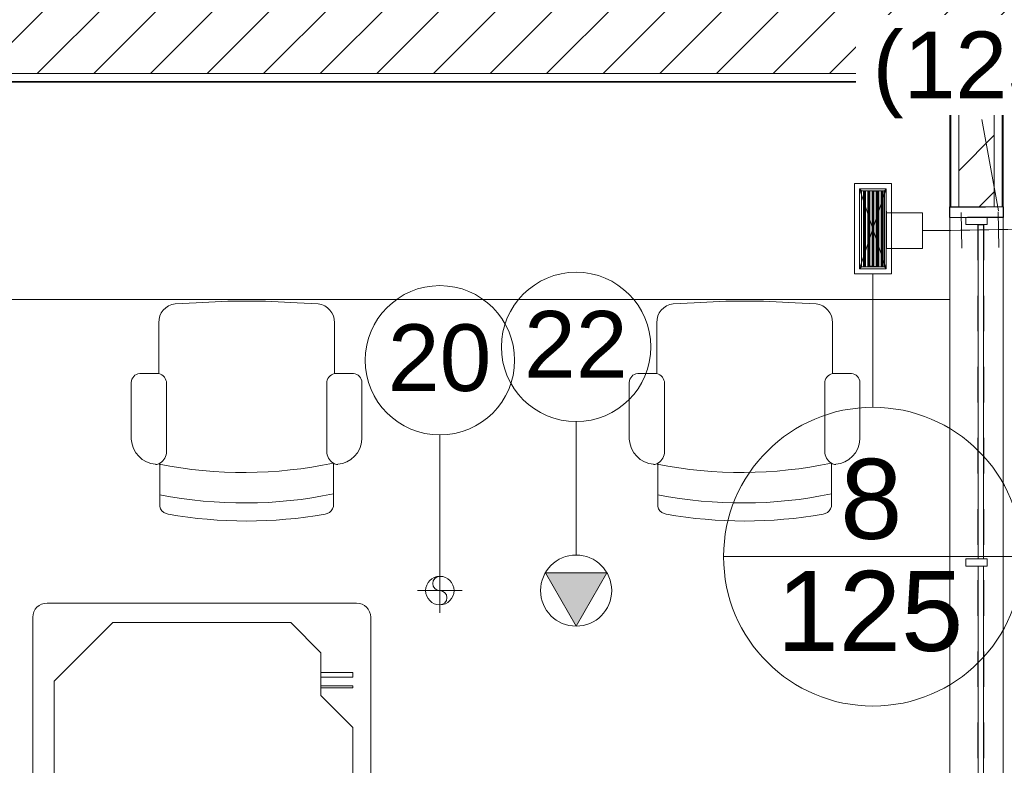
# Model space of a CAD drawing. Header units: metres. Extents: x 2.9 to 42.3, y -72.9 to -49.3.
# Tile 134 of 256: x 7 to 9.8, y -56.8 to -54.7. Entities that reach past the tile are written whole.
import ezdxf

# ---------------------------------------------------------------- set-up
doc = ezdxf.new("R2010")
doc.units = ezdxf.units.M
for name, pattern in [('Oculto 1_5', [0.0022, 0.0015, -0.0007]), ('Traço', [0.006, 0.003, -0.003]), ('Traço_2_', [0.006, 0.003, -0.003])]:
    doc.linetypes.add(name, pattern=pattern)
for name, color, linetype, lineweight in [('A-DETL', 7, 'Oculto 1_5', 18), ('A-FLOR', 7, 'Continuous', 18), ('A-GLAZ', 7, 'Continuous', 18), ('A-WALL', 7, 'Continuous', 18), ('A-WALL-PATT', 7, 'Continuous', 18), ('FLEXIVEIS', 7, 'Continuous', 18), ('G-IMPT', 7, 'Continuous', 18), ('I-FURN', 7, 'Continuous', 18), ('M-EQPM', 7, 'Continuous', 18), ('M-HVAC-DUCT', 7, 'Continuous', 18), ('M-HVAC-DUCT-CNTR', 7, 'Continuous', 18), ('M-MNTG', 7, 'Continuous', 18)]:
    doc.layers.add(name, color=color, linetype=linetype, lineweight=lineweight)
for name, color, linetype, lineweight, true_color in [('A-GLAZ-HDLN', 7, 'Traço', 25, 0x00007f), ('M-HVAC-CDFF-IDEN', 1, 'Continuous', 9, 0xff0000), ('M-HVAC-DUCT-IDEN', 1, 'Continuous', 9, 0xff0000), ('M-MNTG-IDEN', 1, 'Continuous', 9, 0xff0000)]:
    doc.layers.add(name, color=color, linetype=linetype, lineweight=lineweight, true_color=true_color)
doc.styles.add('Arial_1', font='arial.ttf', dxfattribs={"height": 0.1875})
doc.styles.add('Arial_2', font='arial.ttf', dxfattribs={"height": 0.225})
pattern_1 = [(50, (21.555, -62.929), (0.546555, -0.047815), [0.05715, -0.62865]), (355, (21.555, -62.929), (-0.105728, 0.573166), [0.04572, -0.50292]), (100.451, (21.601, -62.933), (0.440828, 0.525349), [0.04857, -0.53427]), (46.184, (21.555, -62.776), (0.813237, -0.12613), [0.08573, -0.94298]), (96.636, (21.623, -62.787), (0.712212, 0.742287), [0.07286, -0.80141]), (351.184, (21.555, -62.776), (0.712217, 0.742274), [0.06858, -0.75438]), (21, (21.631, -62.814), (0.454846, -0.306795), [0.05715, -0.62865]), (326, (21.631, -62.814), (0.185405, 0.55256), [0.04572, -0.50292]), (71.451, (21.669, -62.84), (0.640251, 0.245763), [0.04857, -0.53427]), (37.5, (21.555, -62.929), (0.009261, 0.2536672), [0.02515, -0.47168, 0.02515, -0.48539, -0.50482]), (37.5, (21.555, -62.929), (0.009261, 0.2536672), [-1.007, 0.02515, -0.47968]), (7.5, (21.555, -62.929), (0.200456, 0.300546), [0.02515, -0.26594, 0.02515, -0.46025, -0.1924]), (7.5, (21.555, -62.929), (0.200456, 0.300546), [-0.77648, 0.02515, -0.16726]), (327.5, (21.385, -62.929), (0.4067682, -0.0171882), [0.02515, -0.16535, 0.02515, -0.56921, -0.78867]), (327.5, (21.385, -62.929), (0.4067682, -0.0171882), [-0.78486, 0.02515, -0.76352]), (317.5, (21.309, -62.929), (0.444383, 0.0762794), [0.02515, -0.2225, 0.02515, -0.36957, -0.56007]), (317.5, (21.309, -62.929), (0.444383, 0.0762794), [-0.64237, 0.02515, -0.53492])]
pattern_2 = [(45, (21.555, -62.929), (-0.0795495, 0.0795495), [])]

# ---------------------------------------------------------------- blocks, each defined once
blk = doc.blocks.new('CADEIRA GIRATÓRIA OPERACIONAL COM BRAÇO - High Back Fully Upholstered-1902043-2PAV')
at = {"layer": 'I-FURN', "color": 253, "true_color": 0xaaaaaa}
for p, q in [((-0.2439, 0.4559), (-0.2439, 0.5772)), ((0.2439, 0.5772), (0.2439, 0.4559)), ((-0.2252, 0.2315), (-0.2252, 0.4225)), ((0.2252, 0.2315), (0.2252, 0.4225)), ((-0.3242, 0.2293), (-0.3242, 0.3887)), ((0.3242, 0.3887), (0.3242, 0.2293)), ((-0.2469, 0.2036), (-0.3007, 0.2036)), ((-0.2469, 0.0612), (-0.2469, 0.2036)), ((0.2469, 0.2036), (0.2469, 0.0612)), ((0.3007, 0.2036), (0.2469, 0.2036)), ((-0.1421, 0.0052), (-0.2007, 0.0078)), ((0.2007, 0.0078), (0.1421, 0.0052))]:
    blk.add_line(p, q, dxfattribs=at)
for centre, radius, start, end in [((0, -0.6572), 1.2757, 80.0509, 99.9491), ((-0.2192, 0.5734), 0.0249, 107.2911, 171.2069), ((-0.1985, 0.5252), 0.0773, 106.4694, 111.3458), ((0.1985, 0.5252), 0.0773, 68.6542, 73.5306), ((0.2192, 0.5734), 0.0249, 8.7931, 72.7089), ((0.0063, -0.6682), 1.236, 78.9173, 101.6771), ((0.0083, -0.7541), 1.236, 78.9173, 101.7706), ((-0.2492, 0.3843), 0.0751, 95.2194, 176.6169), ((-0.2543, 0.4408), 0.0184, 55.2455, 95.2194), ((-0.2643, 0.4225), 0.0391, 0, 58.5107), ((0.2643, 0.4225), 0.0391, 121.4893, 180), ((0.2543, 0.4408), 0.0184, 84.7806, 124.7545), ((0.2543, 0.4408), 0.0184, 84.7806, 124.7545), ((0.2492, 0.3843), 0.0751, 3.3831, 84.7806), ((-0.2983, 0.2293), 0.0259, 180, 264.7241), ((-0.2539, 0.2315), 0.0287, 284.0881, 0), ((0.2539, 0.2315), 0.0287, 180, 255.9119), ((0.2983, 0.2293), 0.0259, 275.2759, 0), ((-0.195, 0.0595), 0.052, 178.1312, 263.7247), ((0.195, 0.0595), 0.052, 276.2753, 1.8688), ((0, 1.953), 1.953, 265.8275, 274.1725)]:
    blk.add_arc(centre, radius, start, end, dxfattribs=at)
blk = doc.blocks.new('JANELA1 - Paineis _2x1_ 2 x 1_00-8467731-2PAV')
at = {"layer": 'A-GLAZ', "color": 253, "true_color": 0xaaaaaa}
for p, q in [((-0.97, 0.075), (-1, 0.075)), ((-1, 0.075), (-1, -0.075)), ((-0.97, 0.03), (-0.97, 0.075)), ((-0.97, 0.075), (0.97, 0.075)), ((1, 0.075), (0.97, 0.075)), ((0.97, 0.075), (0.97, 0.03)), ((1, -0.075), (1, 0.075)), ((-0.95, 0.03), (-0.97, 0.03)), ((-0.97, 0.03), (-0.97, -0.03)), ((-0.95, -0.03), (-0.95, 0.03)), ((0.01, 0.03), (-0.01, 0.03)), ((-0.01, 0.03), (-0.01, -0.03)), ((0.01, -0.03), (0.01, 0.03)), ((0.97, 0.03), (0.95, 0.03)), ((0.95, 0.03), (0.95, -0.03)), ((0.97, -0.03), (0.97, 0.03)), ((-0.01, -0.005), (-0.95, -0.005)), ((-0.95, -0.02), (-0.01, -0.02)), ((0.95, -0.005), (0.01, -0.005)), ((0.01, -0.02), (0.95, -0.02)), ((-0.97, -0.03), (-0.95, -0.03)), ((-0.97, -0.075), (-0.97, -0.03)), ((-0.01, -0.03), (0.01, -0.03)), ((0.95, -0.03), (0.97, -0.03)), ((0.97, -0.03), (0.97, -0.075)), ((-1, -0.075), (-0.97, -0.075)), ((0.97, -0.075), (-0.97, -0.075)), ((0.97, -0.075), (1, -0.075))]:
    blk.add_line(p, q, dxfattribs=at)
at = {"layer": 'A-GLAZ-HDLN', "color": 9, "linetype": 'Traço_2_', "true_color": 0xaaaad4}
for p, q in [((-1, -0.075), (-1, 0.075)), ((-1, 0.075), (-0.97, 0.075)), ((-0.97, 0.075), (-0.97, -0.075)), ((0.97, -0.075), (0.97, 0.075)), ((0.97, 0.075), (1, 0.075)), ((1, 0.075), (1, -0.075)), ((-0.95, -0.02), (-0.95, -0.005)), ((-0.95, -0.005), (0.95, -0.005)), ((0.95, -0.02), (-0.95, -0.02)), ((0.95, -0.005), (0.95, -0.02)), ((-0.97, -0.075), (-1, -0.075)), ((1, -0.075), (0.97, -0.075))]:
    blk.add_line(p, q, dxfattribs=at)
blk = doc.blocks.new('4 GRE - ESCOLA DE CINEMA E AUDIOVISUAL CINE REX R07_rvt-1-2PAV')
at = {"layer": 'A-WALL-PATT', "true_color": 0xd4d4d4}
h = blk.add_hatch(dxfattribs=at)
h.set_pattern_fill('FP_2', color=254, style=0, pattern_type=2)
h.set_pattern_definition(pattern_2)
h.paths.add_polyline_path([(34.6587, -54.8165), (34.6587, -54.3665), (34.6373, -54.3665), (34.6373, -54.8165)])
h.paths.add_polyline_path([(33.094, -54.8165), (33.6873, -54.8165), (33.6873, -54.3665), (11.9396, -54.3665), (11.9396, -54.4969), (11.7396, -54.4969), (11.7396, -54.3665), (11.3998, -54.3665), (11.3998, -54.8165), (11.434, -54.8165), (11.434, -54.5715), (11.534, -54.5715), (11.534, -54.8165), (12.4365, -54.8165), (12.4355, -54.8148), (12.6087, -54.8148), (12.6087, -54.8165), (33.0641, -54.8165)])
h.paths.add_polyline_path([(9.6546, -54.8165), (9.7998, -54.8165), (9.7998, -54.3665), (5.5173, -54.3665), (5.5173, -54.8165), (9.0385, -54.8165)])
h = blk.add_hatch(dxfattribs=at)
h.set_pattern_fill('FP_1', color=254, style=0, pattern_type=2)
h.set_pattern_definition(pattern_1)
h.paths.add_polyline_path([(33.5261, -54.8415), (33.7123, -54.8415), (33.7123, -54.5915), (33.7098, -54.5915), (33.7098, -54.839), (33.129, -54.839), (33.129, -54.8415), (33.3721, -54.8415)])
h.paths.add_polyline_path([(34.6123, -54.8415), (34.6587, -54.8415), (34.6587, -54.839), (34.6148, -54.839), (34.6148, -54.5915), (34.6123, -54.5915), (34.6123, -54.8215)])
h.paths.add_polyline_path([(32.6515, -54.8415), (32.6515, -54.839), (29.4492, -54.8395), (29.4492, -54.8415), (32.649, -54.8415)])
h.paths.add_polyline_path([(33.119, -54.8415), (33.1205, -54.8415), (33.1205, -54.839), (33.1165, -54.839), (33.1165, -54.8415)])
h.paths.add_polyline_path([(28.7518, -54.8415), (29.3228, -54.8415), (29.3228, -54.839), (26.3937, -54.839), (26.3937, -54.8415), (27.5197, -54.8415)])
h.paths.add_polyline_path([(26.2673, -54.8415), (26.2673, -54.839), (22.5437, -54.839), (22.5437, -54.8415), (25.0556, -54.8415)])
h.paths.add_polyline_path([(22.4173, -54.8415), (22.4173, -54.839), (19.0149, -54.839), (19.0149, -54.8415), (21.3593, -54.8415)])
h.paths.add_polyline_path([(18.8885, -54.8415), (18.8885, -54.839), (15.5137, -54.839), (15.5137, -54.8415), (17.6631, -54.8415)])
h.paths.add_polyline_path([(12.1187, -54.8415), (12.224, -54.8415), (12.224, -54.839), (11.559, -54.839), (11.559, -54.8415)])
h.paths.add_polyline_path([(15.1989, -54.8415), (15.3873, -54.8415), (15.3873, -54.839), (14.7465, -54.839), (14.7465, -54.8415), (14.749, -54.8415)])
h.paths.add_polyline_path([(14.6015, -54.8415), (14.6015, -54.839), (12.5945, -54.8394), (12.5932, -54.8415), (14.599, -54.8415)])
h.paths.add_polyline_path([(12.4267, -54.8415), (12.4509, -54.8415), (12.4494, -54.839), (12.294, -54.839), (12.294, -54.8415)])
h.paths.add_polyline_path([(11.409, -54.8415), (11.409, -54.839), (11.3998, -54.839), (11.3998, -54.8415)])
h.paths.add_polyline_path([(9.7882, -54.8415), (9.7998, -54.8415), (9.7998, -54.839), (9.7882, -54.839)])
h.paths.add_polyline_path([(9.6407, -54.8415), (9.6432, -54.8415), (9.6432, -54.839), (5.5087, -54.839), (5.5087, -54.8415), (9.0385, -54.8415)])
h = blk.add_hatch(dxfattribs=at)
h.set_pattern_fill('FP_2', color=254, style=0, pattern_type=2)
h.set_pattern_definition(pattern_2)
h.paths.add_polyline_path([(9.6657, -71.5665), (9.7657, -71.5665), (9.7657, -70.8719), (9.6657, -70.8719), (9.6657, -71.4349)])
h.paths.add_polyline_path([(9.7657, -69.6719), (9.7657, -69.5469), (9.6657, -69.5469), (9.6657, -69.6719)])
h.paths.add_polyline_path([(9.7157, -68.5969), (9.7657, -68.5969), (9.7657, -67.7754), (9.6657, -67.7754), (9.6657, -68.5969)])
h.paths.add_polyline_path([(9.7657, -66.8254), (9.7657, -65.5004), (9.6657, -65.5004), (9.6657, -66.8254), (9.7157, -66.8254)])
h.paths.add_polyline_path([(9.7657, -63.5004), (9.7657, -62.4404), (9.6657, -62.4404), (9.6657, -63.5004)])
h.paths.add_polyline_path([(9.6657, -60.4404), (9.7657, -60.4404), (9.7657, -59.7154), (9.6657, -59.7154), (9.6657, -59.9761)])
h.paths.add_polyline_path([(9.7157, -58.7654), (9.7657, -58.7654), (9.7657, -58.4254), (9.6657, -58.4254), (9.6657, -58.7654)])
h.paths.add_polyline_path([(9.7657, -57.4754), (9.7657, -57.1915), (9.6657, -57.1915), (9.6657, -57.4754), (9.7157, -57.4754)])
h.paths.add_polyline_path([(9.7657, -55.1915), (9.7657, -54.8165), (9.6657, -54.8165), (9.6657, -55.1915)])
h = blk.add_hatch(dxfattribs=at)
h.set_pattern_fill('FP_1', color=254, style=0, pattern_type=2)
h.set_pattern_definition(pattern_1)
h.paths.add_polyline_path([(9.6407, -71.5915), (9.6432, -71.5915), (9.6432, -70.8719), (9.6407, -70.8719), (9.6407, -71.4349)])
h.paths.add_polyline_path([(9.6407, -69.6719), (9.6432, -69.6719), (9.6432, -69.5244), (9.7157, -69.5244), (9.7157, -69.5219), (9.6407, -69.5219), (9.6407, -69.5251)])
h.paths.add_polyline_path([(9.6407, -68.6219), (9.7157, -68.6219), (9.7157, -68.6194), (9.6432, -68.6194), (9.6432, -68.3801), (9.6407, -68.3801), (9.6407, -68.3826)])
h.paths.add_polyline_path([(9.6432, -67.8851), (9.6432, -67.7529), (9.7157, -67.7529), (9.7157, -67.7504), (9.6407, -67.7504), (9.6407, -67.8851)])
h.paths.add_polyline_path([(9.6407, -66.8504), (9.7157, -66.8504), (9.7157, -66.8479), (9.6432, -66.8479), (9.6432, -65.8479), (9.6407, -65.8479), (9.6407, -66.4694)])
h.paths.add_polyline_path([(9.6407, -65.7529), (9.6432, -65.7529), (9.6432, -65.5004), (9.6407, -65.5004), (9.6407, -65.7504)])
h.paths.add_polyline_path([(9.6432, -63.5004), (9.6432, -62.4404), (9.6407, -62.4404), (9.6407, -63.5004)])
h.paths.add_polyline_path([(9.6432, -60.4404), (9.6432, -59.6929), (9.7157, -59.6929), (9.7157, -59.6904), (9.6407, -59.6904), (9.6407, -60.4404)])
h.paths.add_polyline_path([(9.6407, -58.7904), (9.7157, -58.7904), (9.7157, -58.7879), (9.6432, -58.7879), (9.6432, -58.7229), (9.6407, -58.7229), (9.6407, -58.7254)])
h.paths.add_polyline_path([(9.6407, -58.5779), (9.6432, -58.5779), (9.6432, -58.4029), (9.7157, -58.4029), (9.7157, -58.4004), (9.6407, -58.4004), (9.6407, -58.5754)])
h.paths.add_polyline_path([(9.6707, -57.5004), (9.7157, -57.5004), (9.7157, -57.4979), (9.6432, -57.4979), (9.6432, -57.1915), (9.6407, -57.1915), (9.6407, -57.5004), (9.6546, -57.5004)])
h.paths.add_polyline_path([(9.6407, -55.1915), (9.6432, -55.1915), (9.6432, -54.8415), (9.6407, -54.8415), (9.6407, -55.0106)])
h = blk.add_hatch(dxfattribs=at)
h.set_pattern_fill('FP_1', color=254, style=0, pattern_type=2)
h.set_pattern_definition(pattern_1)
h.paths.add_polyline_path([(9.7907, -71.5915), (9.7907, -70.8719), (9.7882, -70.8719), (9.7882, -71.589), (9.6432, -71.589), (9.6432, -71.5915), (9.7882, -71.5915)])
h.paths.add_polyline_path([(9.7907, -69.6719), (9.7907, -69.5219), (9.7157, -69.5219), (9.7157, -69.5244), (9.7882, -69.5244), (9.7882, -69.6719)])
h.paths.add_polyline_path([(9.7157, -68.6219), (9.7907, -68.6219), (9.7907, -68.3801), (9.7882, -68.3801), (9.7882, -68.6194), (9.7157, -68.6194)])
h.paths.add_polyline_path([(9.7882, -67.8851), (9.7907, -67.8851), (9.7907, -67.7504), (9.7157, -67.7504), (9.7157, -67.7529), (9.7882, -67.7529), (9.7882, -67.8062)])
h.paths.add_polyline_path([(9.7157, -66.8504), (9.7907, -66.8504), (9.7907, -65.5004), (9.7882, -65.5004), (9.7882, -66.8479), (9.7157, -66.8479)])
h.paths.add_polyline_path([(9.7882, -63.5004), (9.7907, -63.5004), (9.7907, -62.4404), (9.7882, -62.4404), (9.7882, -63.0318)])
h.paths.add_polyline_path([(9.7882, -60.4404), (9.7907, -60.4404), (9.7907, -59.6904), (9.7157, -59.6904), (9.7157, -59.6929), (9.7882, -59.6929), (9.7882, -59.9761)])
h.paths.add_polyline_path([(9.7157, -58.7904), (9.7907, -58.7904), (9.7907, -58.4004), (9.7157, -58.4004), (9.7157, -58.4029), (9.7882, -58.4029), (9.7882, -58.7879), (9.7157, -58.7879)])
h.paths.add_polyline_path([(9.7907, -57.5004), (9.7907, -57.1915), (9.7882, -57.1915), (9.7882, -57.4979), (9.7157, -57.4979), (9.7157, -57.5004)])
h.paths.add_polyline_path([(9.7907, -55.1915), (9.7907, -54.8415), (9.7882, -54.8415), (9.7882, -55.1915)])
at = {"layer": 'A-FLOR', "color": 253, "true_color": 0xaaaaaa}
blk.add_line((6.1807, -55.4522), (9.6407, -55.4522), dxfattribs=at)
at = {"layer": 'A-WALL', "color": 253, "true_color": 0xaaaaaa}
for p, q in [((5.5173, -54.8165), (9.6657, -54.8165)), ((9.6657, -54.839), (9.6657, -54.8165)), ((9.7657, -54.8165), (9.7998, -54.8165)), ((9.7657, -54.839), (9.7657, -54.8165)), ((5.5087, -54.839), (9.6432, -54.839)), ((5.5087, -54.8415), (9.6407, -54.8415)), ((9.6407, -54.8415), (9.6407, -55.1915)), ((9.6432, -54.8415), (9.6432, -54.839)), ((9.6432, -54.8415), (9.6432, -55.1915)), ((9.6657, -54.8415), (9.6657, -54.839)), ((9.6657, -54.8415), (9.6657, -55.1915)), ((9.7657, -54.8415), (9.7657, -54.839)), ((9.7657, -55.1915), (9.7657, -54.8415)), ((9.7882, -54.839), (9.7998, -54.839)), ((9.7882, -54.8415), (9.7882, -54.839)), ((9.7882, -55.1915), (9.7882, -54.8415)), ((9.7907, -54.8415), (9.7998, -54.8415)), ((9.7907, -55.1915), (9.7907, -54.8415))]:
    blk.add_line(p, q, dxfattribs=at)
at = {"layer": 'A-GLAZ', "color": 253, "lineweight": 18, "true_color": 0xaaaaaa, "rotation": 89.99999999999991}
blk.add_blockref('JANELA1 - Paineis _2x1_ 2 x 1_00-8467731-2PAV', (9.7157, -56.1915), dxfattribs=at)
at = {"layer": 'I-FURN', "color": 253, "lineweight": 18, "true_color": 0xaaaaaa, "rotation": 180}
for p in [(7.664, -55.4565), (9.064, -55.4565)]:
    blk.add_blockref('CADEIRA GIRATÓRIA OPERACIONAL COM BRAÇO - High Back Fully Upholstered-1902043-2PAV', p, dxfattribs=at)
blk = doc.blocks.new('Ponto de dreno - PONTO DE DRENO-878181-2PAV')
at = {"layer": 'M-MNTG'}
for p, q in [((0, -0.0625), (0, 0.0625)), ((-0.0625, 0), (0.0625, 0)), ((0, 0.02), (0, 0))]:
    blk.add_line(p, q, dxfattribs=at)
blk.add_circle((0, 0), 0.04, dxfattribs=at)
for centre, start, end in [((0, 0.02), 90, 270), ((0, -0.02), 270, 90)]:
    blk.add_arc(centre, 0.02, start, end, dxfattribs=at)
blk = doc.blocks.new('Ponto de força - PONTO DE FORÇA - EQUIPAMENTO-V59-2PAV')
at = {"layer": 'M-MNTG', "linetype": 'Oculto 1_5', "true_color": 0xff0000}
blk.add_hatch(color=1, dxfattribs=at).paths.add_polyline_path([(0, -0.1), (0.0866, 0.05), (-0.0866, 0.05), (-0.0585, 0.0013)])
at = {"layer": 'M-MNTG'}
for p, q in [((0.0866, 0.05), (-0.0866, 0.05)), ((-0.0866, 0.05), (0, -0.1)), ((0, -0.1), (0.0866, 0.05))]:
    blk.add_line(p, q, dxfattribs=at)
blk.add_circle((0, 0), 0.1, dxfattribs=at)
blk = doc.blocks.new('M_Tampa retangular - Padrão-945500-2PAV')
at = {"layer": 'M-HVAC-DUCT', "color": 96, "true_color": 0x008000}
for p, q in [((17.3263, -70.2218), (17.1013, -70.2218)), ((17.1013, -70.2218), (17.1013, -70.2968)), ((17.3263, -70.2968), (17.3263, -70.2218)), ((17.1013, -70.2968), (17.3263, -70.2968))]:
    blk.add_line(p, q, dxfattribs=at)
blk = doc.blocks.new('M_Encaixe de duto redondo - Padrão-945521-2PAV')
at = {"layer": 'M-HVAC-DUCT', "color": 96, "true_color": 0x008000}
for p, q in [((17.1638, -70.1202), (17.1638, -70.2218)), ((17.2138, -70.1202), (17.1638, -70.1202)), ((17.2638, -70.1202), (17.2138, -70.1202)), ((17.2638, -70.2218), (17.2638, -70.1202))]:
    blk.add_line(p, q, dxfattribs=at)
blk = doc.blocks.new('V8 K7 4V 2_8-8_0kW - MIH56Q4HN18-944314-2PAV')
at = {"layer": 'A-DETL', "color": 1, "true_color": 0xff0000}
for p, q in [((0.425, 0.2425), (0.425, 0.2426)), ((0.425, 0.2362), (0.425, 0.2363))]:
    blk.add_line(p, q, dxfattribs=at)
at = {"layer": 'M-EQPM', "color": 1, "true_color": 0xff0000}
for p, q in [((0.435, 0.475), (-0.435, 0.475)), ((-0.475, 0.435), (-0.475, -0.435)), ((-0.25, 0.42), (-0.415, 0.255)), ((-0.415, 0.255), (-0.25, 0.42)), ((0.25, 0.42), (-0.25, 0.42)), ((-0.25, 0.42), (0.25, 0.42)), ((0.335, 0.335), (0.25, 0.42)), ((0.25, 0.42), (0.335, 0.335)), ((0.475, -0.435), (0.475, 0.435)), ((0.335, 0.215), (0.335, 0.335)), ((0.335, 0.335), (0.335, 0.215)), ((0.425, 0.2796), (0.335, 0.2796)), ((0.425, 0.2669), (0.425, 0.2796)), ((-0.415, 0.255), (-0.415, -0.255)), ((-0.415, -0.255), (-0.415, 0.255)), ((0.335, 0.2669), (0.425, 0.2669)), ((0.425, 0.2426), (0.335, 0.2426)), ((0.335, 0.2362), (0.425, 0.2362)), ((0.425, 0.2362), (0.425, 0.2426)), ((0.425, 0.125), (0.335, 0.215)), ((0.335, 0.215), (0.425, 0.125)), ((0.425, -0.165), (0.425, 0.125)), ((0.425, 0.125), (0.425, -0.165)), ((0.335, -0.255), (0.425, -0.165)), ((0.425, -0.165), (0.335, -0.255)), ((-0.415, -0.255), (-0.25, -0.42)), ((-0.25, -0.42), (-0.415, -0.255)), ((0.335, -0.335), (0.335, -0.255)), ((0.335, -0.255), (0.335, -0.335)), ((0.425, -0.269), (0.335, -0.269)), ((0.425, -0.301), (0.425, -0.269)), ((0.335, -0.301), (0.425, -0.301)), ((0.25, -0.42), (0.335, -0.335)), ((0.335, -0.335), (0.25, -0.42)), ((-0.25, -0.42), (0.25, -0.42)), ((0.25, -0.42), (-0.25, -0.42)), ((-0.435, -0.475), (0.435, -0.475))]:
    blk.add_line(p, q, dxfattribs=at)
for centre, start, end in [((-0.435, 0.435), 90, 180), ((0.435, 0.435), 360, 90), ((-0.435, -0.435), 180, 270), ((0.435, -0.435), 270, 360)]:
    blk.add_arc(centre, 0.04, start, end, dxfattribs=at)
blk = doc.blocks.new('AH-0-AG 225x75 - TROX_AH-0-AG_225x75_dxf_QMODEL_916299a9_f66b_46ba_af9d_4a70e7dbf2f8-898152-2PAV')
at = {"layer": 'A-DETL', "color": 1, "linetype": 'Continuous', "true_color": 0xff0000}
for p, q in [((-0.127, -0.052), (-0.127, 0.052)), ((-0.127, 0.052), (0.127, 0.052)), ((-0.1125, 0.0375), (-0.107, 0.032)), ((-0.1125, -0.0375), (-0.1125, 0.0375)), ((-0.1125, 0.0375), (-0.107, 0.032)), ((-0.107, -0.032), (-0.107, 0.032)), ((-0.107, -0.032), (-0.107, 0.032)), ((-0.107, 0.032), (0.107, 0.032)), ((0.1125, 0.0375), (0.107, 0.032)), ((0.1125, 0.0375), (0.107, 0.032)), ((0.107, -0.032), (0.107, 0.032)), ((0.107, -0.032), (0.107, 0.032)), ((0.1125, -0.0375), (0.1125, 0.0375)), ((0.127, -0.052), (0.127, 0.052)), ((-0.1065, 0.0025), (-0.1065, 0.0025)), ((-0.1065, 0.0025), (-0.1065, 0.0023)), ((0.1065, 0.0025), (-0.1065, 0.0025)), ((0.1065, 0.0025), (-0.1065, 0.0025)), ((-0.1065, 0.0023), (-0.1065, 0.0021)), ((0.1065, 0.0023), (-0.1065, 0.0023)), ((-0.1065, 0.0021), (-0.1065, 0.0018)), ((0.1065, 0.0021), (-0.1065, 0.0021)), ((-0.1065, 0.0018), (-0.1065, 0.0014)), ((0.1065, 0.0018), (-0.1065, 0.0018)), ((-0.1065, 0.0014), (-0.1065, 0.001)), ((0.1065, 0.0014), (-0.1065, 0.0014)), ((-0.1065, 0.001), (-0.1065, 0.0005)), ((0.1065, 0.001), (-0.1065, 0.001)), ((-0.1065, 0.0005), (-0.1065, 0)), ((0.1065, 0.0005), (-0.1065, 0.0005)), ((-0.1065, 0), (-0.1065, -0.0005)), ((0.1065, 0), (-0.1065, 0)), ((-0.106, 0.027), (-0.106, 0.0257)), ((0.106, 0.027), (-0.106, 0.027)), ((-0.106, 0.0257), (-0.106, 0.0227)), ((-0.106, 0.0257), (0.106, 0.0257)), ((-0.106, 0.0215), (-0.106, 0.0227)), ((-0.106, 0.0227), (0.106, 0.0227)), ((-0.106, 0.0215), (0.106, 0.0215)), ((-0.106, 0.0145), (-0.106, 0.0132)), ((0.106, 0.0145), (-0.106, 0.0145)), ((-0.106, 0.0132), (-0.106, 0.0103)), ((-0.106, 0.0132), (0.106, 0.0132)), ((-0.106, 0.009), (-0.106, 0.0103)), ((-0.106, 0.0103), (0.106, 0.0103)), ((-0.106, 0.009), (0.106, 0.009)), ((-0.1055, 0.0087), (0.1065, 0.0087)), ((-0.1055, 0.0087), (-0.1055, 0.0023)), ((-0.077, 0.0257), (-0.077, 0.0227)), ((-0.077, 0.0132), (-0.077, 0.0103)), ((0.106, 0.027), (0.106, 0.0257)), ((0.106, 0.0257), (0.106, 0.0227)), ((0.106, 0.0215), (0.106, 0.0227)), ((0.106, 0.0145), (0.106, 0.0132)), ((0.106, 0.0132), (0.106, 0.0103)), ((0.106, 0.009), (0.106, 0.0103)), ((0.1065, 0.0087), (0.1065, 0.0023)), ((0.1065, 0.0025), (0.1065, 0.0025)), ((0.1065, 0.0025), (0.1065, 0.0023)), ((0.1065, 0.0023), (0.1065, 0.0021)), ((0.1065, 0.0021), (0.1065, 0.0018)), ((0.1065, 0.0018), (0.1065, 0.0014)), ((0.1065, 0.0014), (0.1065, 0.001)), ((0.1065, 0.001), (0.1065, 0.0005)), ((0.1065, 0.0005), (0.1065, 0)), ((0.1065, 0), (0.1065, -0.0005)), ((-0.1065, -0.0005), (-0.1065, -0.001)), ((0.1065, -0.0005), (-0.1065, -0.0005)), ((-0.1065, -0.001), (-0.1065, -0.0014)), ((0.1065, -0.001), (-0.1065, -0.001)), ((-0.1065, -0.0014), (-0.1065, -0.0018)), ((0.1065, -0.0014), (-0.1065, -0.0014)), ((-0.1065, -0.0018), (-0.1065, -0.0021)), ((0.1065, -0.0018), (-0.1065, -0.0018)), ((-0.1065, -0.002), (0.1055, -0.002)), ((-0.1065, -0.002), (-0.1065, -0.0087)), ((0.1065, -0.0025), (-0.1065, -0.0025)), ((-0.1065, -0.0087), (0.1055, -0.0087)), ((-0.106, -0.0105), (-0.106, -0.0118)), ((0.106, -0.0105), (-0.106, -0.0105)), ((-0.106, -0.0118), (-0.106, -0.0148)), ((-0.106, -0.0118), (0.106, -0.0118)), ((-0.106, -0.016), (-0.106, -0.0148)), ((-0.106, -0.0148), (0.106, -0.0148)), ((-0.106, -0.016), (0.106, -0.016)), ((-0.106, -0.023), (-0.106, -0.0243)), ((0.106, -0.023), (-0.106, -0.023)), ((-0.106, -0.0243), (-0.106, -0.0272)), ((-0.106, -0.0243), (0.106, -0.0243)), ((-0.106, -0.0285), (-0.106, -0.0272)), ((-0.106, -0.0272), (0.106, -0.0272)), ((-0.077, -0.0118), (-0.077, -0.0148)), ((-0.077, -0.0243), (-0.077, -0.0272)), ((0.1055, -0.002), (0.1055, -0.0087)), ((0.1065, -0.0021), (0.1055, -0.0021)), ((0.1065, -0.0023), (0.1055, -0.0023)), ((0.1065, -0.0025), (0.1055, -0.0025)), ((0.106, -0.0035), (0.106, -0.0023)), ((0.106, -0.0105), (0.106, -0.0118)), ((0.106, -0.0118), (0.106, -0.0148)), ((0.106, -0.016), (0.106, -0.0148)), ((0.106, -0.023), (0.106, -0.0243)), ((0.106, -0.0243), (0.106, -0.0272)), ((0.106, -0.0285), (0.106, -0.0272)), ((0.1065, -0.0005), (0.1065, -0.001)), ((0.1065, -0.001), (0.1065, -0.0014)), ((0.1065, -0.0014), (0.1065, -0.0018)), ((0.1065, -0.0018), (0.1065, -0.0021)), ((0.1065, -0.0021), (0.1065, -0.0023)), ((0.1065, -0.0023), (0.1065, -0.0025)), ((0.1065, -0.0025), (0.1065, -0.0025)), ((0.127, -0.052), (-0.127, -0.052)), ((-0.107, -0.032), (-0.1125, -0.0375)), ((-0.107, -0.032), (-0.1125, -0.0375)), ((-0.107, -0.032), (0.107, -0.032)), ((-0.106, -0.0285), (0.106, -0.0285)), ((-0.055, -0.0376), (0.0449, -0.0376)), ((0.0449, -0.0376), (-0.055, -0.0376)), ((-0.055, -0.052), (0.0449, -0.052)), ((-0.049, -0.0377), (-0.0512, -0.0377)), ((-0.049, -0.0377), (-0.0512, -0.0377)), ((-0.0512, -0.0377), (-0.0495, -0.0377)), ((-0.0512, -0.0377), (-0.0495, -0.0377)), ((-0.0476, -0.0377), (-0.0495, -0.0377)), ((-0.0476, -0.0377), (-0.0495, -0.0377)), ((-0.0474, -0.0377), (-0.0476, -0.0377)), ((-0.0474, -0.0377), (-0.0476, -0.0377)), ((-0.0474, -0.0377), (-0.0462, -0.0377)), ((-0.0462, -0.0377), (-0.0474, -0.0377)), ((-0.0445, -0.0377), (-0.0433, -0.0377)), ((-0.0433, -0.0377), (-0.0445, -0.0377)), ((-0.0418, -0.0377), (-0.0407, -0.0377)), ((-0.0407, -0.0377), (-0.0418, -0.0377)), ((-0.0407, -0.0377), (-0.0377, -0.0377)), ((-0.0407, -0.0377), (-0.0377, -0.0377)), ((-0.0377, -0.0377), (-0.0365, -0.0377)), ((-0.0365, -0.0377), (-0.0377, -0.0377)), ((-0.0349, -0.0377), (-0.0337, -0.0377)), ((-0.0337, -0.0377), (-0.0349, -0.0377)), ((-0.0337, -0.0377), (-0.031, -0.0377)), ((-0.0337, -0.0377), (-0.0337, -0.0377)), ((-0.031, -0.0377), (-0.0337, -0.0377)), ((-0.0337, -0.0377), (-0.0337, -0.0377)), ((-0.031, -0.0377), (-0.031, -0.0377)), ((-0.031, -0.0377), (-0.031, -0.0377)), ((-0.0299, -0.0377), (-0.031, -0.0377)), ((-0.031, -0.0377), (-0.0299, -0.0377)), ((-0.0283, -0.0377), (-0.0277, -0.0377)), ((-0.0283, -0.0377), (-0.0283, -0.0377)), ((-0.0277, -0.0377), (-0.0283, -0.0377)), ((-0.0283, -0.0377), (-0.0283, -0.0377)), ((-0.0283, -0.0377), (-0.028, -0.0377)), ((-0.0283, -0.0377), (-0.028, -0.0377)), ((-0.0276, -0.0377), (-0.028, -0.0377)), ((-0.0276, -0.0377), (-0.028, -0.0377)), ((-0.0277, -0.0377), (-0.0271, -0.0377)), ((-0.0271, -0.0377), (-0.0277, -0.0377)), ((-0.0276, -0.0377), (-0.0272, -0.0377)), ((-0.0272, -0.0377), (-0.0276, -0.0377)), ((-0.0272, -0.0377), (-0.0269, -0.0377)), ((-0.0269, -0.0377), (-0.0272, -0.0377)), ((-0.0271, -0.0377), (-0.0265, -0.0377)), ((-0.0265, -0.0377), (-0.0271, -0.0377)), ((-0.0269, -0.0377), (-0.0265, -0.0377)), ((-0.0265, -0.0377), (-0.0269, -0.0377)), ((-0.0265, -0.0377), (-0.0262, -0.0377)), ((-0.0265, -0.0377), (-0.0259, -0.0377)), ((-0.0259, -0.0377), (-0.0265, -0.0377)), ((-0.0262, -0.0377), (-0.0265, -0.0377)), ((-0.0262, -0.0377), (-0.0258, -0.0377)), ((-0.0258, -0.0377), (-0.0262, -0.0377)), ((-0.0259, -0.0377), (-0.0253, -0.0377)), ((-0.0253, -0.0377), (-0.0259, -0.0377)), ((-0.0258, -0.0377), (-0.0255, -0.0377)), ((-0.0255, -0.0377), (-0.0258, -0.0377)), ((-0.0255, -0.0377), (-0.0253, -0.0377)), ((-0.0253, -0.0377), (-0.0255, -0.0377)), ((-0.0253, -0.0377), (-0.0247, -0.0377)), ((-0.0253, -0.0377), (-0.025, -0.0377)), ((-0.025, -0.0377), (-0.0253, -0.0377)), ((-0.0247, -0.0377), (-0.0253, -0.0377)), ((-0.025, -0.0377), (-0.0249, -0.0377)), ((-0.0249, -0.0377), (-0.025, -0.0377)), ((-0.0249, -0.0377), (-0.0248, -0.0377)), ((-0.0248, -0.0377), (-0.0249, -0.0377)), ((-0.0248, -0.0377), (-0.0247, -0.0377)), ((-0.0247, -0.0377), (-0.0248, -0.0377)), ((-0.0247, -0.0377), (-0.0243, -0.0377)), ((-0.0243, -0.0377), (-0.0247, -0.0377)), ((-0.0243, -0.0377), (-0.0239, -0.0377)), ((-0.0239, -0.0377), (-0.0243, -0.0377)), ((-0.0239, -0.0377), (-0.0236, -0.0377)), ((-0.0236, -0.0377), (-0.0239, -0.0377)), ((-0.0236, -0.0377), (-0.0234, -0.0377)), ((-0.0234, -0.0377), (-0.0236, -0.0377)), ((-0.0234, -0.0377), (-0.0234, -0.0377)), ((-0.0234, -0.0377), (-0.0234, -0.0377)), ((-0.0191, -0.0377), (-0.0218, -0.0377)), ((-0.0191, -0.0377), (-0.0218, -0.0377)), ((-0.0191, -0.0377), (-0.0218, -0.0377)), ((-0.0191, -0.0377), (-0.0218, -0.0377)), ((-0.0191, -0.0377), (-0.0218, -0.0377)), ((-0.0191, -0.0377), (-0.0218, -0.0377)), ((-0.0191, -0.0377), (-0.018, -0.0377)), ((-0.018, -0.0377), (-0.0191, -0.0377)), ((-0.0165, -0.0377), (-0.0145, -0.0377)), ((-0.0145, -0.0377), (-0.0165, -0.0377)), ((-0.0145, -0.0377), (-0.0133, -0.0377)), ((-0.0145, -0.0377), (-0.0145, -0.0377)), ((-0.0133, -0.0377), (-0.0145, -0.0377)), ((-0.0133, -0.0377), (-0.0113, -0.0377)), ((-0.0133, -0.0377), (-0.0113, -0.0377)), ((-0.0133, -0.0377), (-0.0133, -0.0377)), ((-0.0117, -0.0377), (-0.0118, -0.0377)), ((-0.0118, -0.0377), (-0.0117, -0.0377)), ((-0.0115, -0.0377), (-0.0117, -0.0377)), ((-0.0117, -0.0377), (-0.0115, -0.0377)), ((-0.0112, -0.0377), (-0.0115, -0.0377)), ((-0.0115, -0.0377), (-0.0112, -0.0377)), ((-0.0107, -0.0377), (-0.0112, -0.0377)), ((-0.0112, -0.0377), (-0.0107, -0.0377)), ((-0.011, -0.0377), (-0.0111, -0.0377)), ((-0.0111, -0.0377), (-0.011, -0.0377)), ((-0.0108, -0.0377), (-0.011, -0.0377)), ((-0.011, -0.0377), (-0.0108, -0.0377)), ((-0.0106, -0.0377), (-0.0108, -0.0377)), ((-0.0108, -0.0377), (-0.0106, -0.0377)), ((-0.0101, -0.0377), (-0.0107, -0.0377)), ((-0.0107, -0.0377), (-0.0101, -0.0377)), ((-0.0101, -0.0377), (-0.0106, -0.0377)), ((-0.0106, -0.0377), (-0.0102, -0.0377)), ((-0.0102, -0.0377), (-0.0097, -0.0377)), ((-0.0092, -0.0377), (-0.0101, -0.0377)), ((-0.0087, -0.0377), (-0.0101, -0.0377)), ((-0.0101, -0.0377), (-0.0097, -0.0377)), ((-0.0095, -0.0377), (-0.0101, -0.0377)), ((-0.0101, -0.0377), (-0.0095, -0.0377)), ((-0.0098, -0.0377), (-0.0099, -0.0377)), ((-0.0099, -0.0377), (-0.0099, -0.0377)), ((-0.0099, -0.0377), (-0.0098, -0.0377)), ((-0.0097, -0.0377), (-0.0098, -0.0377)), ((-0.0098, -0.0377), (-0.0097, -0.0377)), ((-0.0096, -0.0377), (-0.0097, -0.0377)), ((-0.0097, -0.0377), (-0.0096, -0.0377)), ((-0.0092, -0.0377), (-0.0097, -0.0377)), ((-0.0097, -0.0377), (-0.0092, -0.0377)), ((-0.0094, -0.0377), (-0.0096, -0.0377)), ((-0.0096, -0.0377), (-0.0094, -0.0377)), ((-0.0088, -0.0377), (-0.0095, -0.0377)), ((-0.0095, -0.0377), (-0.0088, -0.0377)), ((-0.0092, -0.0377), (-0.0094, -0.0377)), ((-0.0094, -0.0377), (-0.0091, -0.0377)), ((-0.0086, -0.0377), (-0.0092, -0.0377)), ((-0.0092, -0.0377), (-0.0086, -0.0377)), ((-0.0091, -0.0377), (-0.0089, -0.0377)), ((-0.0088, -0.0377), (-0.0089, -0.0377)), ((-0.0089, -0.0377), (-0.0089, -0.0377)), ((-0.0089, -0.0377), (-0.0088, -0.0377)), ((-0.0089, -0.0377), (-0.0086, -0.0377)), ((-0.0086, -0.0377), (-0.0088, -0.0377)), ((-0.0088, -0.0377), (-0.0087, -0.0377)), ((-0.008, -0.0377), (-0.0088, -0.0377)), ((-0.008, -0.0377), (-0.0088, -0.0377)), ((-0.0087, -0.0377), (-0.0085, -0.0377)), ((-0.0075, -0.0377), (-0.0087, -0.0377)), ((-0.0086, -0.0377), (-0.0083, -0.0377)), ((-0.0086, -0.0377), (-0.0083, -0.0377)), ((-0.0086, -0.0377), (-0.0075, -0.0377)), ((-0.008, -0.0377), (-0.0086, -0.0377)), ((-0.008, -0.0377), (-0.0086, -0.0377)), ((-0.0085, -0.0377), (-0.0083, -0.0377)), ((-0.0085, -0.0377), (-0.0075, -0.0377)), ((-0.0075, -0.0377), (-0.0083, -0.0377)), ((-0.008, -0.0377), (-0.0074, -0.0377)), ((-0.0073, -0.0377), (-0.008, -0.0377)), ((-0.0074, -0.0377), (-0.008, -0.0377)), ((-0.0073, -0.0377), (-0.008, -0.0377)), ((-0.0075, -0.0377), (-0.0065, -0.0377)), ((-0.0075, -0.0377), (-0.0075, -0.0377)), ((-0.0065, -0.0377), (-0.0075, -0.0377)), ((-0.0074, -0.0377), (-0.0069, -0.0377)), ((-0.0069, -0.0377), (-0.0074, -0.0377)), ((-0.0073, -0.0377), (-0.0066, -0.0377)), ((-0.0066, -0.0377), (-0.0073, -0.0377)), ((-0.0069, -0.0377), (-0.0063, -0.0377)), ((-0.0063, -0.0377), (-0.0069, -0.0377)), ((-0.0066, -0.0377), (-0.0059, -0.0377)), ((-0.0059, -0.0377), (-0.0066, -0.0377)), ((-0.0063, -0.0377), (-0.0059, -0.0377)), ((-0.0059, -0.0377), (-0.0063, -0.0377)), ((-0.0059, -0.0377), (-0.0054, -0.0377)), ((-0.0059, -0.0377), (-0.0055, -0.0377)), ((-0.0055, -0.0377), (-0.0059, -0.0377)), ((-0.0054, -0.0377), (-0.0059, -0.0377)), ((-0.0055, -0.0377), (-0.0052, -0.0377)), ((-0.0052, -0.0377), (-0.0055, -0.0377)), ((-0.0054, -0.0377), (-0.0049, -0.0377)), ((-0.0049, -0.0377), (-0.0054, -0.0377)), ((-0.0052, -0.0377), (-0.005, -0.0377)), ((-0.005, -0.0377), (-0.0052, -0.0377)), ((-0.005, -0.0377), (-0.005, -0.0377)), ((-0.005, -0.0377), (-0.005, -0.0377)), ((-0.0049, -0.0377), (-0.0045, -0.0377)), ((-0.0045, -0.0377), (-0.0049, -0.0377)), ((-0.0045, -0.0377), (-0.0011, -0.0377)), ((-0.0011, -0.0377), (-0.0045, -0.0377)), ((-0.0045, -0.0377), (-0.0043, -0.0377)), ((-0.0043, -0.0377), (-0.0045, -0.0377)), ((-0.0011, -0.0377), (-0.0043, -0.0377)), ((0.0039, -0.0377), (-0.0043, -0.0377)), ((-0.0043, -0.0377), (-0.0042, -0.0377)), ((-0.0042, -0.0377), (-0.0043, -0.0377)), ((-0.0037, -0.0377), (-0.0003, -0.0377)), ((-0.0003, -0.0377), (-0.0037, -0.0377)), ((-0.0029, -0.0377), (0.0005, -0.0377)), ((0.0005, -0.0377), (-0.0029, -0.0377)), ((0.0013, -0.0377), (-0.0022, -0.0377)), ((-0.0022, -0.0377), (0.0008, -0.0377)), ((0.0004, -0.0377), (-0.0015, -0.0377)), ((-0.0015, -0.0377), (-0.0001, -0.0377)), ((-0.0011, -0.0377), (0.0072, -0.0377)), ((0.0004, -0.0377), (-0.0001, -0.0377)), ((0.0013, -0.0377), (0.0008, -0.0377)), ((0.0015, -0.0377), (0.0049, -0.0377)), ((0.0049, -0.0377), (0.0015, -0.0377)), ((0.0019, -0.0377), (0.0041, -0.0377)), ((0.0019, -0.0377), (0.0024, -0.0377)), ((0.0023, -0.0377), (0.0057, -0.0377)), ((0.0057, -0.0377), (0.0023, -0.0377)), ((0.0041, -0.0377), (0.0024, -0.0377)), ((0.0031, -0.0377), (0.0065, -0.0377)), ((0.0065, -0.0377), (0.0031, -0.0377)), ((0.0072, -0.0377), (0.0039, -0.0377)), ((0.0075, -0.0377), (0.0074, -0.0377)), ((0.0074, -0.0377), (0.0075, -0.0377)), ((0.0079, -0.0377), (0.0075, -0.0377)), ((0.0075, -0.0377), (0.0079, -0.0377)), ((0.0085, -0.0377), (0.0079, -0.0377)), ((0.0079, -0.0377), (0.0085, -0.0377)), ((0.0093, -0.0377), (0.0085, -0.0377)), ((0.0085, -0.0377), (0.0093, -0.0377)), ((0.0103, -0.0377), (0.0093, -0.0377)), ((0.0093, -0.0377), (0.0103, -0.0377)), ((0.0115, -0.0377), (0.0103, -0.0377)), ((0.0103, -0.0377), (0.0115, -0.0377)), ((0.0107, -0.0377), (0.0106, -0.0377)), ((0.0106, -0.0377), (0.0107, -0.0377)), ((0.0109, -0.0377), (0.0107, -0.0377)), ((0.0107, -0.0377), (0.0109, -0.0377)), ((0.0112, -0.0377), (0.0109, -0.0377)), ((0.0109, -0.0377), (0.0112, -0.0377)), ((0.0116, -0.0377), (0.0112, -0.0377)), ((0.0112, -0.0377), (0.0116, -0.0377)), ((0.0127, -0.0377), (0.0115, -0.0377)), ((0.0115, -0.0377), (0.0127, -0.0377)), ((0.0121, -0.0377), (0.0116, -0.0377)), ((0.0116, -0.0377), (0.0121, -0.0377)), ((0.0127, -0.0377), (0.0121, -0.0377)), ((0.0121, -0.0377), (0.0127, -0.0377)), ((0.014, -0.0377), (0.0127, -0.0377)), ((0.014, -0.0377), (0.0127, -0.0377)), ((0.0133, -0.0377), (0.0127, -0.0377)), ((0.0127, -0.0377), (0.0133, -0.0377)), ((0.014, -0.0377), (0.0133, -0.0377)), ((0.014, -0.0377), (0.0133, -0.0377)), ((0.014, -0.0377), (0.0146, -0.0377)), ((0.0152, -0.0377), (0.014, -0.0377)), ((0.0146, -0.0377), (0.014, -0.0377)), ((0.0152, -0.0377), (0.014, -0.0377)), ((0.0146, -0.0377), (0.0152, -0.0377)), ((0.0152, -0.0377), (0.0146, -0.0377)), ((0.0152, -0.0377), (0.0165, -0.0377)), ((0.0152, -0.0377), (0.0158, -0.0377)), ((0.0158, -0.0377), (0.0152, -0.0377)), ((0.0165, -0.0377), (0.0152, -0.0377)), ((0.0158, -0.0377), (0.0163, -0.0377)), ((0.0163, -0.0377), (0.0158, -0.0377)), ((0.0163, -0.0377), (0.0167, -0.0377)), ((0.0167, -0.0377), (0.0163, -0.0377)), ((0.0165, -0.0377), (0.0176, -0.0377)), ((0.0176, -0.0377), (0.0165, -0.0377)), ((0.0167, -0.0377), (0.0171, -0.0377)), ((0.0171, -0.0377), (0.0167, -0.0377)), ((0.0171, -0.0377), (0.0172, -0.0377)), ((0.0172, -0.0377), (0.0171, -0.0377)), ((0.0172, -0.0377), (0.0173, -0.0377)), ((0.0173, -0.0377), (0.0172, -0.0377)), ((0.0176, -0.0377), (0.0186, -0.0377)), ((0.0186, -0.0377), (0.0176, -0.0377)), ((0.0186, -0.0377), (0.0194, -0.0377)), ((0.0194, -0.0377), (0.0186, -0.0377)), ((0.0194, -0.0377), (0.02, -0.0377)), ((0.02, -0.0377), (0.0194, -0.0377)), ((0.02, -0.0377), (0.0204, -0.0377)), ((0.0204, -0.0377), (0.02, -0.0377)), ((0.0204, -0.0377), (0.0205, -0.0377)), ((0.0205, -0.0377), (0.0204, -0.0377)), ((0.0242, -0.0377), (0.0216, -0.0377)), ((0.0256, -0.0377), (0.0216, -0.0377)), ((0.0224, -0.0377), (0.0222, -0.0377)), ((0.0222, -0.0377), (0.0223, -0.0377)), ((0.0223, -0.0377), (0.0224, -0.0377)), ((0.0227, -0.0377), (0.0224, -0.0377)), ((0.0224, -0.0377), (0.0227, -0.0377)), ((0.0231, -0.0377), (0.0227, -0.0377)), ((0.0227, -0.0377), (0.0231, -0.0377)), ((0.0236, -0.0377), (0.0231, -0.0377)), ((0.0231, -0.0377), (0.0237, -0.0377)), ((0.0242, -0.0377), (0.0236, -0.0377)), ((0.0237, -0.0377), (0.0243, -0.0377)), ((0.0243, -0.0377), (0.025, -0.0377)), ((0.0251, -0.0377), (0.025, -0.0377)), ((0.025, -0.0377), (0.025, -0.0377)), ((0.025, -0.0377), (0.025, -0.0377)), ((0.025, -0.0377), (0.025, -0.0377)), ((0.025, -0.0377), (0.0252, -0.0377)), ((0.025, -0.0377), (0.0258, -0.0377)), ((0.0253, -0.0377), (0.0251, -0.0377)), ((0.0252, -0.0377), (0.0253, -0.0377)), ((0.0255, -0.0377), (0.0253, -0.0377)), ((0.0253, -0.0377), (0.0255, -0.0377)), ((0.0257, -0.0377), (0.0255, -0.0377)), ((0.0255, -0.0377), (0.0258, -0.0377)), ((0.0288, -0.0377), (0.0256, -0.0377)), ((0.0257, -0.0377), (0.0266, -0.0377)), ((0.0258, -0.0377), (0.026, -0.0377)), ((0.0258, -0.0377), (0.0266, -0.0377)), ((0.026, -0.0377), (0.0263, -0.0377)), ((0.0263, -0.0377), (0.0266, -0.0377)), ((0.0266, -0.0377), (0.0288, -0.0377)), ((0.0266, -0.0377), (0.0288, -0.0377)), ((0.0288, -0.0377), (0.0266, -0.0377)), ((0.0288, -0.0377), (0.0316, -0.0377)), ((0.0316, -0.0377), (0.0288, -0.0377)), ((0.034, -0.0377), (0.0372, -0.0377)), ((0.0372, -0.0377), (0.034, -0.0377)), ((0.0372, -0.0377), (0.0405, -0.0377)), ((0.0405, -0.0377), (0.0372, -0.0377)), ((0.0405, -0.0377), (0.0437, -0.0377)), ((0.0405, -0.0377), (0.0437, -0.0377)), ((0.107, -0.032), (0.1125, -0.0375)), ((0.107, -0.032), (0.1125, -0.0375))]:
    blk.add_line(p, q, dxfattribs=at)
at = {"layer": 'G-IMPT', "color": 1, "true_color": 0xff0000}
for p, q in [((-0.127, -0.052), (-0.127, 0.052)), ((-0.127, 0.052), (0.127, 0.052)), ((-0.127, -0.052), (-0.127, 0.052)), ((-0.127, 0.052), (0.127, 0.052)), ((0.127, -0.052), (0.127, 0.052)), ((0.127, -0.052), (0.127, 0.052)), ((-0.127, -0.052), (-0.055, -0.052)), ((-0.055, -0.052), (-0.127, -0.052)), ((0.045, -0.0376), (0.049, -0.0376)), ((0.049, -0.0376), (0.045, -0.0376)), ((0.045, -0.052), (0.127, -0.052)), ((0.127, -0.052), (0.045, -0.052))]:
    blk.add_line(p, q, dxfattribs=at)
blk = doc.blocks.new('AH-0-AG 225x75 - TROX_AH-0-AG_225x75_dxf-V160-2PAV')
blk.add_blockref('AH-0-AG 225x75 - TROX_AH-0-AG_225x75_dxf_QMODEL_916299a9_f66b_46ba_af9d_4a70e7dbf2f8-898152-2PAV', (0, 0))
blk = doc.blocks.new('AH-0-AG 225x75 - AE-944941-2PAV')
blk.add_blockref('AH-0-AG 225x75 - TROX_AH-0-AG_225x75_dxf-V160-2PAV', (0, 0))
blk = doc.blocks.new('M_Identificador de auxiliar MEP_BTS - Em caixas-891259-2PAV')
at = {"layer": 'M-MNTG-IDEN'}
blk.add_circle((0, 0), 0.0028, dxfattribs=at)
for start, end in [(360, 180), (180, 360)]:
    blk.add_arc((0, 0), 0.0028, start, end, dxfattribs=at)
blk = doc.blocks.new('M_Identificador de terminal de ar_BTS - Em caixas-852561-2PAV')
at = {"layer": 'M-HVAC-CDFF-IDEN'}
blk.add_line((-0.0056, 0), (0.0056, 0), dxfattribs=at)
blk.add_circle((0, 0), 0.0056, dxfattribs=at)

msp = doc.modelspace()

# ---------------------------------------------------------------- linework, layer by layer
at = {"layer": 'A-DETL', "color": 96, "linetype": 'Continuous', "true_color": 0x008000}
for p, q in [((9.3873, -55.3656), (9.4622, -55.1409)), ((9.3873, -55.1409), (9.4622, -55.3656))]:
    msp.add_line(p, q, dxfattribs=at)
at = {"layer": 'FLEXIVEIS', "color": 3, "true_color": 0x00ff00}
for p, q in [((9.6731, -55.2075), (9.6744, -55.3075)), ((9.7765, -55.2057), (9.7783, -55.3056))]:
    msp.add_line(p, q, dxfattribs=at)
at = {"layer": 'M-HVAC-CDFF-IDEN'}
msp.add_line((9.4248, -55.3802), (9.4248, -55.7552), dxfattribs=at)
at = {"layer": 'M-HVAC-DUCT-CNTR', "color": 3, "true_color": 0x00ff00}
msp.add_open_spline([(9.5639, -55.2583), (9.7067, -55.2583), (9.848, -55.253), (9.9909, -55.253)], degree=3, dxfattribs=at)
at = {"layer": 'M-HVAC-DUCT-IDEN'}
msp.add_line((9.7774, -55.203), (9.7311, -54.9458), dxfattribs=at)
at = {"layer": 'M-MNTG-IDEN'}
for p, q in [((8.5903, -56.1706), (8.5903, -55.7956)), ((8.2072, -56.2081), (8.2072, -55.8331))]:
    msp.add_line(p, q, dxfattribs=at)

# ---------------------------------------------------------------- block references
at = {"lineweight": 5}
msp.add_blockref('4 GRE - ESCOLA DE CINEMA E AUDIOVISUAL CINE REX R07_rvt-1-2PAV', (0, 0), dxfattribs=at)
at = {"layer": 'A-DETL', "color": 1, "linetype": 'Continuous', "true_color": 0xff0000, "rotation": 89.9999999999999}
msp.add_blockref('AH-0-AG 225x75 - AE-944941-2PAV', (9.4248, -55.2532), dxfattribs=at)
at = {"layer": 'A-DETL', "color": 1, "true_color": 0xff0000}
msp.add_blockref('V8 K7 4V 2_8-8_0kW - MIH56Q4HN18-944314-2PAV', (7.5378, -56.7806), dxfattribs=at)
at = {"layer": 'M-HVAC-CDFF-IDEN', "xscale": 74.99999999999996, "yscale": 74.99999999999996, "zscale": 74.99999999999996}
msp.add_blockref('M_Identificador de terminal de ar_BTS - Em caixas-852561-2PAV', (9.4248, -56.1752), dxfattribs=at)
at = {"layer": 'M-HVAC-DUCT', "color": 96, "true_color": 0x008000}
for name, p, rotation in [('M_Tampa retangular - Padrão-945500-2PAV', (79.684, -38.0394), 270.0000000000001), ('M_Encaixe de duto redondo - Padrão-945521-2PAV', (79.684, -38.0445), 270)]:
    msp.add_blockref(name, p, dxfattribs=dict(at, rotation=rotation))
at = {"layer": 'M-MNTG'}
for name, p in [('Ponto de força - PONTO DE FORÇA - EQUIPAMENTO-V59-2PAV', (8.5903, -56.2706)), ('Ponto de dreno - PONTO DE DRENO-878181-2PAV', (8.2072, -56.2706))]:
    msp.add_blockref(name, p, dxfattribs=at)
at = {"layer": 'M-MNTG-IDEN', "xscale": 74.99999999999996, "yscale": 74.99999999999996, "zscale": 74.99999999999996}
for p in [(8.5903, -55.5856), (8.2072, -55.6231)]:
    msp.add_blockref('M_Identificador de auxiliar MEP_BTS - Em caixas-891259-2PAV', p, dxfattribs=at)

# ---------------------------------------------------------------- texts
at = {"layer": 'M-HVAC-CDFF-IDEN', "color": 7, "char_height": 0.225, "attachment_point": 1, "style": 'Arial_2'}
for s, insert, width in [('8', (9.3326, -55.9001), 0.216456), ('125', (9.1541, -56.2152), 0.649367)]:
    msp.add_mtext(s, dxfattribs=dict(at, insert=insert, width=width))
at = {"layer": 'M-MNTG-IDEN', "color": 7, "char_height": 0.1875, "width": 0.348734, "attachment_point": 1, "style": 'Arial_1'}
for s, insert in [('22', (8.4438, -55.4844)), ('20', (8.0607, -55.5219))]:
    msp.add_mtext(s, dxfattribs=dict(at, insert=insert))

# ---------------------------------------------------------------- next in the draw order: texts
at = {"layer": 'M-HVAC-DUCT-IDEN', "color": 7, "insert": (9.4236, -54.6987), "char_height": 0.1875, "width": 0.739557, "attachment_point": 1, "style": 'Arial_1', "bg_fill": 3, "box_fill_scale": 1.25, "bg_fill_color": 256, "bg_fill_true_color": 13158600, "bg_fill_transparency": 0}
msp.add_mtext('(125)', dxfattribs=at)

doc.saveas('drawing.dxf')
